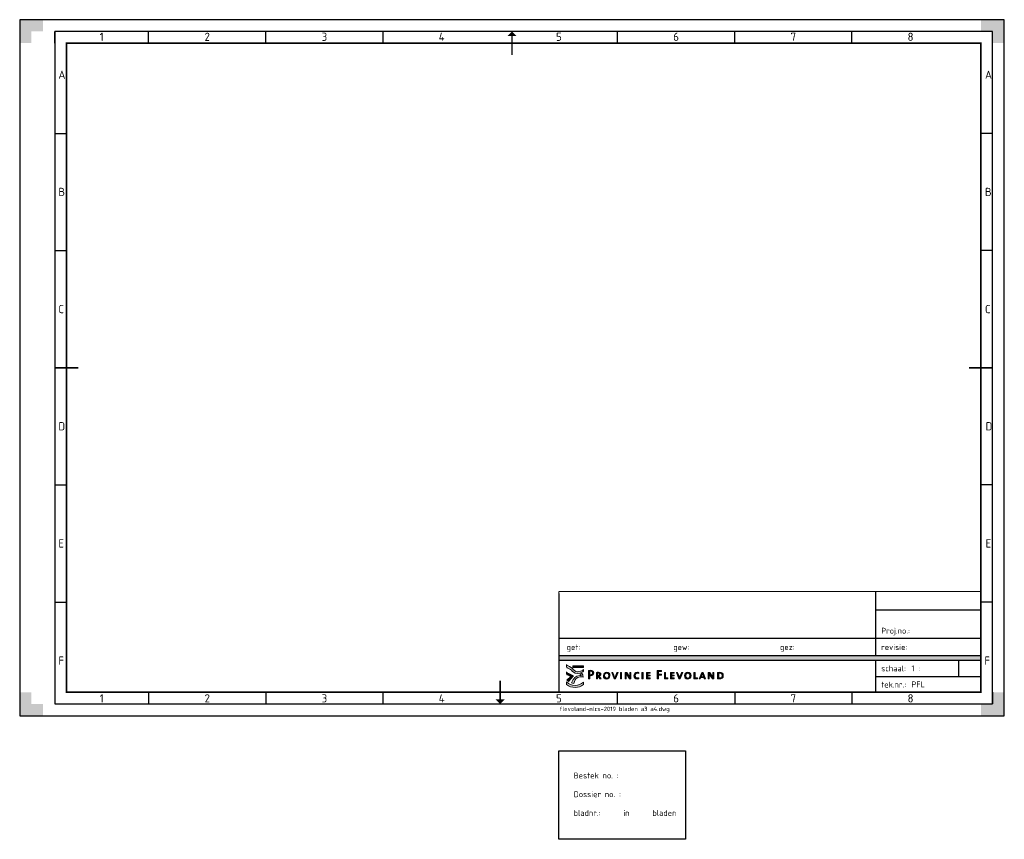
# Paper-space layout 'A3' of a CAD drawing. Header units: metres. Extents: x 0 to 420, y -53 to 297.
import ezdxf
from ezdxf.enums import TextEntityAlignment as Align

# ---------------------------------------------------------------- set-up
doc = ezdxf.new("R2010")
doc.units = ezdxf.units.M
for name, color, linetype, lineweight in [('to-xx-t18_1000', 7, 'Continuous', 18), ('to-xx-t25_1000', 7, 'Continuous', 25), ('X-XX-AL-LOGO_FLEVOLAND_KLEUR', 7, 'Continuous', 5), ('X-XX-AL-T25', 7, 'Continuous', 25), ('X-XX-AL-T35', 7, 'Continuous', 35), ('X-XX-AL-TEKENBLAD_KADER-G', 7, 'Continuous', 25), ('X-XX-AL-TEKENBLAD_KADER_AFSNIJMARKERING-G', 7, 'Continuous', 25), ('X-XX-AL-TEKENBLAD_KADER_ROOSTERVERDELING-G', 7, 'Continuous', 25), ('X-XX-AL-TEKENBLAD_KADER_VOUWMERK-G', 7, 'Continuous', 18), ('X-XX-AL-TEKENBLAD_TITELBLOK-G', 7, 'Continuous', 25)]:
    doc.layers.add(name, color=color, linetype=linetype, lineweight=lineweight)
doc.styles.add('NLCS-ISO', font='NLCS-ISO.ttf')

# ---------------------------------------------------------------- blocks, each defined once
blk = doc.blocks.new('A3_rooster')
at = {"layer": 'X-XX-AL-TEKENBLAD_KADER_VOUWMERK-G'}
for points in [[(192, 280), (190, 282), (188, 280)], [(183, -3), (185, -5), (187, -3)]]:
    blk.add_hatch(color=256, dxfattribs=at).paths.add_polyline_path(points)
at = {"layer": 'X-XX-AL-TEKENBLAD_KADER_ROOSTERVERDELING-G'}
for p, q in [((395, 282), (-5, 282)), ((-5, 277), (-5, 282)), ((-5, 282), (-5, -5)), ((35, 277), (35, 282)), ((85, 277), (85, 282)), ((135, 277), (135, 282)), ((235, 277), (235, 282)), ((285, 277), (285, 282)), ((335, 277), (335, 282)), ((395, 277), (395, 282)), ((395, -5), (395, 282)), ((-5, 238.5), (0, 238.5)), ((395, 238.5), (390, 238.5)), ((-5, 188.5), (0, 188.5)), ((395, 188.5), (390, 188.5)), ((-5, 88.5), (0, 88.5)), ((395, 88.5), (390, 88.5)), ((-5, 38.5), (0, 38.5)), ((395, 38.5), (390, 38.5)), ((-5, 0), (-5, -5)), ((35, 0), (35, -5)), ((85, 0), (85, -5)), ((285, 0), (285, -5)), ((335, 0), (335, -5)), ((395, 0), (395, -5)), ((-5, -5), (395, -5))]:
    blk.add_line(p, q, dxfattribs=at)
at = {"layer": 'X-XX-AL-TEKENBLAD_KADER_ROOSTERVERDELING-G', "style": 'NLCS-ISO'}
for s, p in [('1', (15, 276.9)), ('2', (60, 276.9)), ('3', (110, 276.9)), ('4', (160, 276.9)), ('5', (210, 276.9)), ('6', (260, 276.9)), ('7', (310, 276.9)), ('8', (360, 276.9)), ('1', (15, -5.4)), ('2', (60, -5.4)), ('3', (110, -5.4)), ('4', (160, -5.4)), ('5', (210, -5.4)), ('6', (260, -5.4)), ('7', (310, -5.4)), ('8', (360, -5.4))]:
    blk.add_text(s, height=3.5, dxfattribs=at).set_placement(p, align=Align.BOTTOM_CENTER)
for s, p in [('A', (-3.5, 263.5)), ('A', (391.75, 263.5)), ('B', (-3.5, 213.5)), ('B', (391.75, 213.5)), ('C', (-3.5, 163.5)), ('C', (391.75, 163.5)), ('D', (-3.5, 113.5)), ('D', (392, 113.5)), ('E', (-3.5, 63.5)), ('E', (392, 63.5)), ('F', (-3.5, 13.5)), ('F', (391.5, 13.5))]:
    blk.add_text(s, height=3.5, dxfattribs=at).set_placement(p, align=Align.MIDDLE_LEFT)
blk = doc.blocks.new('A3')
at = {"layer": 'X-XX-AL-TEKENBLAD_KADER_AFSNIJMARKERING-G'}
for points in [[(-10, 287), (-20, 287), (-20, 277), (-15, 277), (-15, 282), (-10, 282)], [(400, 277), (400, 287), (390, 287), (390, 282), (395, 282), (395, 277)], [(-20, 0), (-20, -10), (-10, -10), (-10, -5), (-15, -5), (-15, 0)], [(390, -10), (400, -10), (400, 0), (395, 0), (395, -5), (390, -5)]]:
    blk.add_hatch(color=256, dxfattribs=at).paths.add_polyline_path(points)
at = {"layer": 'X-XX-AL-TEKENBLAD_KADER-G'}
for p, q in [((135, -5), (135, 0)), ((235, -5), (235, 0)), ((135, -5), (235, -5))]:
    blk.add_line(p, q, dxfattribs=at)
at = {"layer": 'X-XX-AL-TEKENBLAD_KADER-G', "const_width": 0.7, "flags": 128}
for points in [[(190, 282), (190, 272)], [(-5, 138.5), (5, 138.5)], [(395, 138.5), (385, 138.5)], [(185, -5), (185, 5)]]:
    blk.add_lwpolyline(points, dxfattribs=at)
at = {"layer": 'X-XX-AL-TEKENBLAD_KADER-G', "const_width": 0.7}
blk.add_lwpolyline([(0, 0), (390, 0), (390, 277), (0, 277)], close=True, dxfattribs=at)
at = {"layer": 'X-XX-AL-TEKENBLAD_KADER_AFSNIJMARKERING-G'}
for p, q in [((400, 287), (-20, 287)), ((-20, 287), (-20, -10)), ((400, -10), (400, 287)), ((-20, -10), (400, -10))]:
    blk.add_line(p, q, dxfattribs=at)
blk = doc.blocks.new('Logo_PFL_Hoofd_Klein')
at = {"layer": 'X-XX-AL-LOGO_FLEVOLAND_KLEUR'}
h = blk.add_hatch(color=154, dxfattribs=at)
h.dxf.hatch_style = 1
edge = h.paths.add_edge_path()
edge.add_spline(control_points=[(6.31, 3.8), (5.93, 3.87), (5.67, 3.96), (5.37, 4.05), (5.37, 4.05), (6.15, 5.44), (6.15, 5.44), (6.15, 5.44), (7.04, 7.15), (8.91, 7.13), (9.09, 7.13), (9.57, 7.1), (9.57, 7.1), (9.57, 7.1), (9.69, 7.93), (7.89, 8.01), (6.4, 8.08), (5.74, 8.99), (5.37, 9.36), (4.94, 9.78), (3.71, 10.32), (3.57, 10.37), (3.4, 10.44), (3.27, 10.62), (3.27, 10.81), (3.27, 10.81), (3.27, 11.86), (3.27, 11.86), (3.27, 11.67), (3.38, 11.55), (3.57, 11.47), (3.69, 11.41), (5.29, 10.53), (5.74, 10.12), (6.16, 9.76), (6.9, 8.75), (8.01, 8.75), (8.01, 8.75), (8.1, 8.75), (8.1, 8.75), (8.62, 8.75), (9.7, 9.15), (10.21, 9.42), (10.29, 9.45), (10.44, 9.52), (10.48, 9.67), (10.48, 9.67), (10.48, 9), (10.48, 9), (10.48, 8.82), (10.37, 8.8), (10.22, 8.73), (9.93, 8.58), (9.26, 8.28), (9.26, 8.28), (9.32, 8.26), (9.36, 8.24), (9.4, 8.22), (10.21, 7.82), (10.28, 7.08), (10.28, 7.08), (10.28, 7.08), (10.33, 6.44), (10.33, 6.44), (10.33, 6.44), (9.63, 6.58), (9.07, 6.58), (7.53, 6.58), (6.82, 5.01), (6.82, 5.01), (6.82, 5.01), (6.31, 3.8), (6.31, 3.8)], knot_values=[0, 0, 0, 0, 1, 1, 1, 2, 2, 2, 3, 3, 3, 4, 4, 4, 5, 5, 5, 6, 6, 6, 7, 7, 7, 8, 8, 8, 9, 9, 9, 10, 10, 10, 11, 11, 11, 12, 12, 12, 13, 13, 13, 14, 14, 14, 15, 15, 15, 16, 16, 16, 17, 17, 17, 18, 18, 18, 19, 19, 19, 20, 20, 20, 21, 21, 21, 22, 22, 22, 23, 23, 23, 24, 24, 24, 24], degree=3, periodic=0)
h = blk.add_hatch(color=154, dxfattribs=at)
h.dxf.hatch_style = 1
edge = h.paths.add_edge_path(flags=17)
edge.add_spline(control_points=[(3.44, 5.18), (3.44, 5.18), (5.11, 6.78), (5.11, 6.78), (5.11, 6.78), (4.16, 7.21), (3.54, 7.44), (3.38, 7.52), (3.28, 7.67), (3.28, 7.84), (3.28, 7.84), (3.28, 8.7), (3.28, 8.7), (3.28, 8.53), (3.38, 8.4), (3.54, 8.32), (4.79, 7.73), (6.21, 6.99), (6.21, 6.99), (6.21, 6.99), (4.14, 4.63), (4.14, 4.63), (3.91, 4.79), (3.68, 4.98), (3.44, 5.18)], knot_values=[0, 0, 0, 0, 1, 1, 1, 2, 2, 2, 3, 3, 3, 4, 4, 4, 5, 5, 5, 6, 6, 6, 7, 7, 7, 8, 8, 8, 8], degree=3, periodic=0)
at = {"layer": 'X-XX-AL-LOGO_FLEVOLAND_KLEUR', "true_color": 0xfec110}
h = blk.add_hatch(color=40, dxfattribs=at)
h.dxf.hatch_style = 2
h.paths.add_polyline_path([(5.92, 11.34), (10.49, 11.34), (10.49, 10.61), (5.92, 10.61)], flags=17)
h = blk.add_hatch(color=40, dxfattribs=at)
h.dxf.hatch_style = 2
h.paths.add_polyline_path([(5.92, 10.61), (10.49, 10.61), (10.49, 11.34), (5.92, 11.34)], flags=17)
at = {"layer": 'X-XX-AL-LOGO_FLEVOLAND_KLEUR'}
h = blk.add_hatch(color=256, dxfattribs=at)
h.dxf.hatch_style = 2
edge = h.paths.add_edge_path()
edge.add_spline(control_points=[(13.46, 7.07), (13.37, 7.07), (13.27, 7.07), (13.17, 7.08), (13.17, 7.08), (13.17, 5.69), (13.17, 5.69), (13.17, 5.69), (12.67, 5.69), (12.67, 5.69), (12.67, 5.69), (12.67, 9.33), (12.67, 9.33), (12.94, 9.34), (13.24, 9.35), (13.57, 9.35), (14.4, 9.35), (14.87, 8.93), (14.87, 8.28), (14.87, 7.57), (14.29, 7.07), (13.46, 7.07)], knot_values=[0, 0, 0, 0, 1, 1, 1, 2, 2, 2, 3, 3, 3, 4, 4, 4, 5, 5, 5, 6, 6, 6, 7, 7, 7, 7], degree=3, periodic=0)
edge = h.paths.add_edge_path()
edge.add_spline(control_points=[(13.51, 8.94), (13.38, 8.94), (13.27, 8.94), (13.17, 8.93), (13.17, 8.93), (13.17, 7.5), (13.17, 7.5), (13.26, 7.48), (13.36, 7.48), (13.47, 7.48), (14, 7.48), (14.35, 7.78), (14.35, 8.23), (14.35, 8.69), (14.09, 8.94), (13.51, 8.94)], knot_values=[0, 0, 0, 0, 1, 1, 1, 2, 2, 2, 3, 3, 3, 4, 4, 4, 5, 5, 5, 5], degree=3, periodic=0)
h = blk.add_hatch(color=256, dxfattribs=at)
h.dxf.hatch_style = 2
edge = h.paths.add_edge_path()
edge.add_spline(control_points=[(17.45, 5.69), (17.45, 5.69), (16.55, 6.89), (16.55, 6.89), (16.55, 6.89), (16.53, 6.89), (16.53, 6.89), (16.53, 6.89), (16.53, 5.69), (16.53, 5.69), (16.53, 5.69), (16.04, 5.69), (16.04, 5.69), (16.04, 5.69), (16.04, 8.49), (16.04, 8.49), (16.22, 8.5), (16.54, 8.51), (16.87, 8.51), (17.52, 8.51), (17.9, 8.25), (17.9, 7.75), (17.9, 7.28), (17.54, 7), (17.06, 6.95), (17.13, 6.87), (17.21, 6.77), (17.3, 6.65), (17.3, 6.65), (18.06, 5.69), (18.06, 5.69), (18.06, 5.69), (17.45, 5.69), (17.45, 5.69)], knot_values=[0, 0, 0, 0, 1, 1, 1, 2, 2, 2, 3, 3, 3, 4, 4, 4, 5, 5, 5, 6, 6, 6, 7, 7, 7, 8, 8, 8, 9, 9, 9, 10, 10, 10, 11, 11, 11, 11], degree=3, periodic=0)
edge = h.paths.add_edge_path()
edge.add_spline(control_points=[(16.81, 8.13), (16.69, 8.13), (16.61, 8.13), (16.53, 8.11), (16.53, 8.11), (16.53, 7.24), (16.53, 7.24), (16.61, 7.23), (16.72, 7.23), (16.82, 7.23), (17.16, 7.23), (17.38, 7.41), (17.38, 7.7), (17.38, 7.99), (17.16, 8.13), (16.81, 8.13)], knot_values=[0, 0, 0, 0, 1, 1, 1, 2, 2, 2, 3, 3, 3, 4, 4, 4, 5, 5, 5, 5], degree=3, periodic=0)
h = blk.add_hatch(color=256, dxfattribs=at)
h.dxf.hatch_style = 2
edge = h.paths.add_edge_path()
edge.add_spline(control_points=[(20.33, 5.65), (19.42, 5.65), (19, 6.23), (19, 7.06), (19, 7.99), (19.66, 8.53), (20.42, 8.53), (21.25, 8.53), (21.77, 8.04), (21.77, 7.12), (21.77, 6.18), (21.13, 5.65), (20.33, 5.65)], knot_values=[0, 0, 0, 0, 1, 1, 1, 2, 2, 2, 3, 3, 3, 4, 4, 4, 4], degree=3, periodic=0)
edge = h.paths.add_edge_path()
edge.add_spline(control_points=[(20.38, 8.11), (19.93, 8.11), (19.52, 7.76), (19.52, 7.11), (19.52, 6.54), (19.75, 6.07), (20.37, 6.07), (20.86, 6.07), (21.25, 6.41), (21.25, 7.07), (21.25, 7.75), (20.91, 8.11), (20.38, 8.11)], knot_values=[0, 0, 0, 0, 1, 1, 1, 2, 2, 2, 3, 3, 3, 4, 4, 4, 4], degree=3, periodic=0)
h = blk.add_hatch(color=256, dxfattribs=at)
h.dxf.hatch_style = 2
edge = h.paths.add_edge_path()
edge.add_spline(control_points=[(24.16, 5.69), (24.16, 5.69), (23.6, 5.69), (23.6, 5.69), (23.6, 5.69), (22.52, 8.49), (22.52, 8.49), (22.52, 8.49), (23.06, 8.49), (23.06, 8.49), (23.06, 8.49), (23.65, 6.93), (23.65, 6.93), (23.74, 6.7), (23.83, 6.45), (23.89, 6.21), (23.89, 6.21), (23.9, 6.21), (23.9, 6.21), (23.97, 6.45), (24.05, 6.7), (24.13, 6.91), (24.13, 6.91), (24.75, 8.49), (24.75, 8.49), (24.75, 8.49), (25.26, 8.49), (25.26, 8.49), (25.26, 8.49), (24.16, 5.69), (24.16, 5.69)], knot_values=[0, 0, 0, 0, 1, 1, 1, 2, 2, 2, 3, 3, 3, 4, 4, 4, 5, 5, 5, 6, 6, 6, 7, 7, 7, 8, 8, 8, 9, 9, 9, 10, 10, 10, 10], degree=3, periodic=0)
h = blk.add_hatch(color=256, dxfattribs=at)
h.dxf.hatch_style = 2
h.paths.add_polyline_path([(26.28, 5.69), (26.28, 8.49), (26.77, 8.49), (26.77, 5.69)])
h = blk.add_hatch(color=256, dxfattribs=at)
h.dxf.hatch_style = 2
edge = h.paths.add_edge_path()
edge.add_spline(control_points=[(30.11, 5.69), (30.11, 5.69), (29.06, 7.33), (29.06, 7.33), (28.94, 7.51), (28.83, 7.71), (28.75, 7.88), (28.75, 7.88), (28.74, 7.88), (28.74, 7.88), (28.75, 7.7), (28.76, 7.52), (28.76, 7.21), (28.76, 7.21), (28.76, 5.69), (28.76, 5.69), (28.76, 5.69), (28.29, 5.69), (28.29, 5.69), (28.29, 5.69), (28.29, 8.49), (28.29, 8.49), (28.29, 8.49), (28.94, 8.49), (28.94, 8.49), (28.94, 8.49), (29.98, 6.87), (29.98, 6.87), (30.1, 6.7), (30.21, 6.5), (30.31, 6.31), (30.31, 6.31), (30.31, 6.31), (30.31, 6.31), (30.29, 6.5), (30.29, 6.8), (30.29, 7.21), (30.29, 7.21), (30.28, 8.49), (30.28, 8.49), (30.28, 8.49), (30.76, 8.49), (30.76, 8.49), (30.76, 8.49), (30.76, 5.69), (30.76, 5.69), (30.76, 5.69), (30.11, 5.69), (30.11, 5.69)], knot_values=[0, 0, 0, 0, 1, 1, 1, 2, 2, 2, 3, 3, 3, 4, 4, 4, 5, 5, 5, 6, 6, 6, 7, 7, 7, 8, 8, 8, 9, 9, 9, 10, 10, 10, 11, 11, 11, 12, 12, 12, 13, 13, 13, 14, 14, 14, 15, 15, 15, 16, 16, 16, 16], degree=3, periodic=0)
h = blk.add_hatch(color=256, dxfattribs=at)
h.dxf.hatch_style = 2
edge = h.paths.add_edge_path()
edge.add_spline(control_points=[(33.39, 5.65), (32.49, 5.65), (32.02, 6.17), (32.02, 7.03), (32.02, 7.83), (32.48, 8.53), (33.51, 8.53), (33.71, 8.53), (33.94, 8.5), (34.14, 8.45), (34.14, 8.45), (34.09, 8.01), (34.09, 8.01), (33.88, 8.08), (33.67, 8.11), (33.46, 8.11), (32.85, 8.11), (32.55, 7.67), (32.55, 7.08), (32.55, 6.43), (32.89, 6.08), (33.49, 6.08), (33.72, 6.08), (33.95, 6.14), (34.12, 6.22), (34.12, 6.22), (34.16, 5.79), (34.16, 5.79), (33.94, 5.7), (33.67, 5.65), (33.39, 5.65)], knot_values=[0, 0, 0, 0, 1, 1, 1, 2, 2, 2, 3, 3, 3, 4, 4, 4, 5, 5, 5, 6, 6, 6, 7, 7, 7, 8, 8, 8, 9, 9, 9, 10, 10, 10, 10], degree=3, periodic=0)
h = blk.add_hatch(color=256, dxfattribs=at)
h.dxf.hatch_style = 2
h.paths.add_polyline_path([(35.4, 5.69), (35.4, 8.49), (35.89, 8.49), (35.89, 5.69)])
h = blk.add_hatch(color=256, dxfattribs=at)
h.dxf.hatch_style = 2
h.paths.add_polyline_path([(37.42, 5.69), (37.42, 8.49), (39, 8.49), (39, 8.11), (37.91, 8.11), (37.91, 7.32), (38.95, 7.32), (38.95, 6.95), (37.91, 6.95), (37.91, 6.08), (39, 6.08), (39, 5.69)])
h = blk.add_hatch(color=256, dxfattribs=at)
h.dxf.hatch_style = 2
h.paths.add_polyline_path([(42.46, 8.92), (42.46, 7.74), (43.75, 7.74), (43.75, 7.34), (42.46, 7.34), (42.46, 5.69), (41.97, 5.69), (41.97, 9.33), (43.82, 9.33), (43.82, 8.92)])
h = blk.add_hatch(color=256, dxfattribs=at)
h.dxf.hatch_style = 2
h.paths.add_polyline_path([(45.03, 5.69), (45.03, 8.49), (45.52, 8.49), (45.52, 6.11), (46.53, 6.11), (46.53, 5.69)])
h = blk.add_hatch(color=256, dxfattribs=at)
h.dxf.hatch_style = 2
h.paths.add_polyline_path([(47.65, 5.69), (47.65, 8.49), (49.23, 8.49), (49.23, 8.11), (48.14, 8.11), (48.14, 7.32), (49.18, 7.32), (49.18, 6.95), (48.14, 6.95), (48.14, 6.08), (49.23, 6.08), (49.23, 5.69)])
h = blk.add_hatch(color=256, dxfattribs=at)
h.dxf.hatch_style = 2
edge = h.paths.add_edge_path()
edge.add_spline(control_points=[(51.77, 5.69), (51.77, 5.69), (51.21, 5.69), (51.21, 5.69), (51.21, 5.69), (50.12, 8.49), (50.12, 8.49), (50.12, 8.49), (50.66, 8.49), (50.66, 8.49), (50.66, 8.49), (51.26, 6.93), (51.26, 6.93), (51.35, 6.7), (51.43, 6.45), (51.49, 6.21), (51.49, 6.21), (51.5, 6.21), (51.5, 6.21), (51.57, 6.45), (51.65, 6.7), (51.74, 6.91), (51.74, 6.91), (52.36, 8.49), (52.36, 8.49), (52.36, 8.49), (52.87, 8.49), (52.87, 8.49), (52.87, 8.49), (51.77, 5.69), (51.77, 5.69)], knot_values=[0, 0, 0, 0, 1, 1, 1, 2, 2, 2, 3, 3, 3, 4, 4, 4, 5, 5, 5, 6, 6, 6, 7, 7, 7, 8, 8, 8, 9, 9, 9, 10, 10, 10, 10], degree=3, periodic=0)
h = blk.add_hatch(color=256, dxfattribs=at)
h.dxf.hatch_style = 2
edge = h.paths.add_edge_path()
edge.add_spline(control_points=[(54.94, 5.65), (54.03, 5.65), (53.6, 6.23), (53.6, 7.06), (53.6, 7.99), (54.26, 8.53), (55.03, 8.53), (55.85, 8.53), (56.38, 8.04), (56.38, 7.12), (56.38, 6.18), (55.73, 5.65), (54.94, 5.65)], knot_values=[0, 0, 0, 0, 1, 1, 1, 2, 2, 2, 3, 3, 3, 4, 4, 4, 4], degree=3, periodic=0)
edge = h.paths.add_edge_path()
edge.add_spline(control_points=[(54.99, 8.11), (54.53, 8.11), (54.13, 7.76), (54.13, 7.11), (54.13, 6.54), (54.36, 6.07), (54.97, 6.07), (55.46, 6.07), (55.85, 6.41), (55.85, 7.07), (55.85, 7.75), (55.52, 8.11), (54.99, 8.11)], knot_values=[0, 0, 0, 0, 1, 1, 1, 2, 2, 2, 3, 3, 3, 4, 4, 4, 4], degree=3, periodic=0)
h = blk.add_hatch(color=256, dxfattribs=at)
h.dxf.hatch_style = 2
h.paths.add_polyline_path([(57.62, 5.69), (57.62, 8.49), (58.11, 8.49), (58.11, 6.11), (59.11, 6.11), (59.11, 5.69)])
h = blk.add_hatch(color=256, dxfattribs=at)
h.dxf.hatch_style = 2
h.paths.add_polyline_path([(62.02, 5.69), (61.8, 6.28), (60.55, 6.28), (60.33, 5.69), (59.84, 5.69), (60.93, 8.49), (61.49, 8.49), (62.56, 5.69)])
edge = h.paths.add_edge_path()
edge.add_spline(control_points=[(61.33, 7.52), (61.28, 7.67), (61.22, 7.85), (61.18, 7.98), (61.18, 7.98), (61.17, 7.98), (61.17, 7.98), (61.14, 7.84), (61.09, 7.68), (61.03, 7.52), (61.03, 7.52), (60.68, 6.64), (60.68, 6.64), (60.68, 6.64), (61.67, 6.64), (61.67, 6.64), (61.67, 6.64), (61.33, 7.52), (61.33, 7.52)], knot_values=[0, 0, 0, 0, 1, 1, 1, 2, 2, 2, 3, 3, 3, 4, 4, 4, 5, 5, 5, 6, 6, 6, 6], degree=3, periodic=0)
h = blk.add_hatch(color=256, dxfattribs=at)
h.dxf.hatch_style = 2
edge = h.paths.add_edge_path()
edge.add_spline(control_points=[(65.5, 5.69), (65.5, 5.69), (64.44, 7.33), (64.44, 7.33), (64.33, 7.51), (64.22, 7.71), (64.14, 7.88), (64.14, 7.88), (64.13, 7.88), (64.13, 7.88), (64.14, 7.7), (64.15, 7.52), (64.15, 7.21), (64.15, 7.21), (64.15, 5.69), (64.15, 5.69), (64.15, 5.69), (63.68, 5.69), (63.68, 5.69), (63.68, 5.69), (63.68, 8.49), (63.68, 8.49), (63.68, 8.49), (64.32, 8.49), (64.32, 8.49), (64.32, 8.49), (65.36, 6.87), (65.36, 6.87), (65.48, 6.7), (65.6, 6.5), (65.69, 6.31), (65.69, 6.31), (65.7, 6.31), (65.7, 6.31), (65.68, 6.5), (65.68, 6.8), (65.68, 7.21), (65.68, 7.21), (65.67, 8.49), (65.67, 8.49), (65.67, 8.49), (66.15, 8.49), (66.15, 8.49), (66.15, 8.49), (66.15, 5.69), (66.15, 5.69), (66.15, 5.69), (65.5, 5.69), (65.5, 5.69)], knot_values=[0, 0, 0, 0, 1, 1, 1, 2, 2, 2, 3, 3, 3, 4, 4, 4, 5, 5, 5, 6, 6, 6, 7, 7, 7, 8, 8, 8, 9, 9, 9, 10, 10, 10, 11, 11, 11, 12, 12, 12, 13, 13, 13, 14, 14, 14, 15, 15, 15, 16, 16, 16, 16], degree=3, periodic=0)
h = blk.add_hatch(color=256, dxfattribs=at)
h.dxf.hatch_style = 2
edge = h.paths.add_edge_path()
edge.add_spline(control_points=[(68.49, 5.67), (68.16, 5.67), (67.91, 5.68), (67.68, 5.69), (67.68, 5.69), (67.68, 8.49), (67.68, 8.49), (67.92, 8.49), (68.32, 8.5), (68.64, 8.5), (69.56, 8.5), (70.14, 8.1), (70.14, 7.13), (70.14, 6.13), (69.44, 5.67), (68.49, 5.67)], knot_values=[0, 0, 0, 0, 1, 1, 1, 2, 2, 2, 3, 3, 3, 4, 4, 4, 5, 5, 5, 5], degree=3, periodic=0)
edge = h.paths.add_edge_path()
edge.add_spline(control_points=[(68.57, 8.11), (68.45, 8.11), (68.29, 8.1), (68.17, 8.1), (68.17, 8.1), (68.17, 6.1), (68.17, 6.1), (68.26, 6.09), (68.42, 6.08), (68.55, 6.08), (69.18, 6.08), (69.63, 6.4), (69.63, 7.1), (69.63, 7.77), (69.27, 8.11), (68.57, 8.11)], knot_values=[0, 0, 0, 0, 1, 1, 1, 2, 2, 2, 3, 3, 3, 4, 4, 4, 5, 5, 5, 5], degree=3, periodic=0)
h = blk.add_hatch(color=95, dxfattribs=at)
h.dxf.hatch_style = 1
edge = h.paths.add_edge_path()
edge.add_spline(control_points=[(3.3, 3.3), (4.32, 2.51), (5.5, 2.04), (6.88, 2.04), (8.24, 2.04), (9.45, 2.52), (10.46, 3.29), (10.46, 3.29), (10.46, 4.37), (10.46, 4.37), (9.53, 3.42), (8.32, 2.93), (6.88, 2.93), (5.41, 2.93), (4.39, 3.42), (3.3, 4.38), (3.3, 4.38), (3.3, 3.3), (3.3, 3.3)], knot_values=[0, 0, 0, 0, 1, 1, 1, 2, 2, 2, 3, 3, 3, 4, 4, 4, 5, 5, 5, 6, 6, 6, 6], degree=3, periodic=0)
at = {"layer": 'X-XX-AL-LOGO_FLEVOLAND_KLEUR', "color": 40, "true_color": 0xfec110}
blk.add_lwpolyline([(5.92, 10.61), (10.49, 10.61), (10.49, 11.34), (5.92, 11.34), (5.92, 10.61)], dxfattribs=at)
blk.add_lwpolyline([(5.92, 11.34), (10.49, 11.34), (10.49, 10.61), (5.92, 10.61)], close=True, dxfattribs=at)
at = {"layer": 'X-XX-AL-LOGO_FLEVOLAND_KLEUR'}
for points in [[(26.28, 5.69), (26.28, 8.49), (26.77, 8.49), (26.77, 5.69), (26.28, 5.69)], [(35.4, 5.69), (35.4, 8.49), (35.89, 8.49), (35.89, 5.69), (35.4, 5.69)], [(37.42, 5.69), (37.42, 8.49), (39, 8.49), (39, 8.11), (37.91, 8.11), (37.91, 7.32), (38.95, 7.32), (38.95, 6.95), (37.91, 6.95), (37.91, 6.08), (39, 6.08), (39, 5.69), (37.42, 5.69)], [(42.46, 8.92), (42.46, 7.74), (43.75, 7.74), (43.75, 7.34), (42.46, 7.34), (42.46, 5.69), (41.97, 5.69), (41.97, 9.33), (43.82, 9.33), (43.82, 8.92), (42.46, 8.92)], [(45.03, 5.69), (45.03, 8.49), (45.52, 8.49), (45.52, 6.11), (46.53, 6.11), (46.53, 5.69), (45.03, 5.69)], [(47.65, 5.69), (47.65, 8.49), (49.23, 8.49), (49.23, 8.11), (48.14, 8.11), (48.14, 7.32), (49.18, 7.32), (49.18, 6.95), (48.14, 6.95), (48.14, 6.08), (49.23, 6.08), (49.23, 5.69), (47.65, 5.69)], [(57.62, 5.69), (57.62, 8.49), (58.11, 8.49), (58.11, 6.11), (59.11, 6.11), (59.11, 5.69), (57.62, 5.69)], [(62.02, 5.69), (61.8, 6.28), (60.55, 6.28), (60.33, 5.69), (59.84, 5.69), (60.93, 8.49), (61.49, 8.49), (62.56, 5.69), (62.02, 5.69)]]:
    blk.add_lwpolyline(points, dxfattribs=at)
at = {"layer": 'X-XX-AL-LOGO_FLEVOLAND_KLEUR', "color": 154}
for points, knots in [([(6.31, 3.8), (5.93, 3.87), (5.67, 3.96), (5.37, 4.05), (5.37, 4.05), (6.15, 5.44), (6.15, 5.44), (6.15, 5.44), (7.04, 7.15), (8.91, 7.13), (9.09, 7.13), (9.57, 7.1), (9.57, 7.1), (9.57, 7.1), (9.69, 7.93), (7.89, 8.01), (6.4, 8.08), (5.74, 8.99), (5.37, 9.36), (4.94, 9.78), (3.71, 10.32), (3.57, 10.37), (3.4, 10.44), (3.27, 10.62), (3.27, 10.81), (3.27, 10.81), (3.27, 11.86), (3.27, 11.86), (3.27, 11.67), (3.38, 11.55), (3.57, 11.47), (3.69, 11.41), (5.29, 10.53), (5.74, 10.12), (6.16, 9.76), (6.9, 8.75), (8.01, 8.75), (8.01, 8.75), (8.1, 8.75), (8.1, 8.75), (8.62, 8.75), (9.7, 9.15), (10.21, 9.42), (10.29, 9.45), (10.44, 9.52), (10.48, 9.67), (10.48, 9.67), (10.48, 9), (10.48, 9), (10.48, 8.82), (10.37, 8.8), (10.22, 8.73), (9.93, 8.58), (9.26, 8.28), (9.26, 8.28), (9.32, 8.26), (9.36, 8.24), (9.4, 8.22), (10.21, 7.82), (10.28, 7.08), (10.28, 7.08), (10.28, 7.08), (10.33, 6.44), (10.33, 6.44), (10.33, 6.44), (9.63, 6.58), (9.07, 6.58), (7.53, 6.58), (6.82, 5.01), (6.82, 5.01), (6.82, 5.01), (6.31, 3.8), (6.31, 3.8)], [0, 0, 0, 0, 1, 1, 1, 2, 2, 2, 3, 3, 3, 4, 4, 4, 5, 5, 5, 6, 6, 6, 7, 7, 7, 8, 8, 8, 9, 9, 9, 10, 10, 10, 11, 11, 11, 12, 12, 12, 13, 13, 13, 14, 14, 14, 15, 15, 15, 16, 16, 16, 17, 17, 17, 18, 18, 18, 19, 19, 19, 20, 20, 20, 21, 21, 21, 22, 22, 22, 23, 23, 23, 24, 24, 24, 24]), ([(3.44, 5.18), (3.44, 5.18), (5.11, 6.78), (5.11, 6.78), (5.11, 6.78), (4.16, 7.21), (3.54, 7.44), (3.38, 7.52), (3.28, 7.67), (3.28, 7.84), (3.28, 7.84), (3.28, 8.7), (3.28, 8.7), (3.28, 8.53), (3.38, 8.4), (3.54, 8.32), (4.79, 7.73), (6.21, 6.99), (6.21, 6.99), (6.21, 6.99), (4.14, 4.63), (4.14, 4.63), (3.91, 4.79), (3.68, 4.98), (3.44, 5.18)], [0, 0, 0, 0, 1, 1, 1, 2, 2, 2, 3, 3, 3, 4, 4, 4, 5, 5, 5, 6, 6, 6, 7, 7, 7, 8, 8, 8, 8])]:
    blk.add_open_spline(points, degree=3, knots=knots, dxfattribs=at)
at = {"layer": 'X-XX-AL-LOGO_FLEVOLAND_KLEUR'}
for points, knots in [([(13.46, 7.07), (13.37, 7.07), (13.27, 7.07), (13.17, 7.08), (13.17, 7.08), (13.17, 5.69), (13.17, 5.69), (13.17, 5.69), (12.67, 5.69), (12.67, 5.69), (12.67, 5.69), (12.67, 9.33), (12.67, 9.33), (12.94, 9.34), (13.24, 9.35), (13.57, 9.35), (14.4, 9.35), (14.87, 8.93), (14.87, 8.28), (14.87, 7.57), (14.29, 7.07), (13.46, 7.07)], [0, 0, 0, 0, 1, 1, 1, 2, 2, 2, 3, 3, 3, 4, 4, 4, 5, 5, 5, 6, 6, 6, 7, 7, 7, 7]), ([(13.51, 8.94), (13.38, 8.94), (13.27, 8.94), (13.17, 8.93), (13.17, 8.93), (13.17, 7.5), (13.17, 7.5), (13.26, 7.48), (13.36, 7.48), (13.47, 7.48), (14, 7.48), (14.35, 7.78), (14.35, 8.23), (14.35, 8.69), (14.09, 8.94), (13.51, 8.94)], [0, 0, 0, 0, 1, 1, 1, 2, 2, 2, 3, 3, 3, 4, 4, 4, 5, 5, 5, 5]), ([(17.45, 5.69), (17.45, 5.69), (16.55, 6.89), (16.55, 6.89), (16.55, 6.89), (16.53, 6.89), (16.53, 6.89), (16.53, 6.89), (16.53, 5.69), (16.53, 5.69), (16.53, 5.69), (16.04, 5.69), (16.04, 5.69), (16.04, 5.69), (16.04, 8.49), (16.04, 8.49), (16.22, 8.5), (16.54, 8.51), (16.87, 8.51), (17.52, 8.51), (17.9, 8.25), (17.9, 7.75), (17.9, 7.28), (17.54, 7), (17.06, 6.95), (17.13, 6.87), (17.21, 6.77), (17.3, 6.65), (17.3, 6.65), (18.06, 5.69), (18.06, 5.69), (18.06, 5.69), (17.45, 5.69), (17.45, 5.69)], [0, 0, 0, 0, 1, 1, 1, 2, 2, 2, 3, 3, 3, 4, 4, 4, 5, 5, 5, 6, 6, 6, 7, 7, 7, 8, 8, 8, 9, 9, 9, 10, 10, 10, 11, 11, 11, 11]), ([(20.33, 5.65), (19.42, 5.65), (19, 6.23), (19, 7.06), (19, 7.99), (19.66, 8.53), (20.42, 8.53), (21.25, 8.53), (21.77, 8.04), (21.77, 7.12), (21.77, 6.18), (21.13, 5.65), (20.33, 5.65)], [0, 0, 0, 0, 1, 1, 1, 2, 2, 2, 3, 3, 3, 4, 4, 4, 4]), ([(24.16, 5.69), (24.16, 5.69), (23.6, 5.69), (23.6, 5.69), (23.6, 5.69), (22.52, 8.49), (22.52, 8.49), (22.52, 8.49), (23.06, 8.49), (23.06, 8.49), (23.06, 8.49), (23.65, 6.93), (23.65, 6.93), (23.74, 6.7), (23.83, 6.45), (23.89, 6.21), (23.89, 6.21), (23.9, 6.21), (23.9, 6.21), (23.97, 6.45), (24.05, 6.7), (24.13, 6.91), (24.13, 6.91), (24.75, 8.49), (24.75, 8.49), (24.75, 8.49), (25.26, 8.49), (25.26, 8.49), (25.26, 8.49), (24.16, 5.69), (24.16, 5.69)], [0, 0, 0, 0, 1, 1, 1, 2, 2, 2, 3, 3, 3, 4, 4, 4, 5, 5, 5, 6, 6, 6, 7, 7, 7, 8, 8, 8, 9, 9, 9, 10, 10, 10, 10]), ([(30.11, 5.69), (30.11, 5.69), (29.06, 7.33), (29.06, 7.33), (28.94, 7.51), (28.83, 7.71), (28.75, 7.88), (28.75, 7.88), (28.74, 7.88), (28.74, 7.88), (28.75, 7.7), (28.76, 7.52), (28.76, 7.21), (28.76, 7.21), (28.76, 5.69), (28.76, 5.69), (28.76, 5.69), (28.29, 5.69), (28.29, 5.69), (28.29, 5.69), (28.29, 8.49), (28.29, 8.49), (28.29, 8.49), (28.94, 8.49), (28.94, 8.49), (28.94, 8.49), (29.98, 6.87), (29.98, 6.87), (30.1, 6.7), (30.21, 6.5), (30.31, 6.31), (30.31, 6.31), (30.31, 6.31), (30.31, 6.31), (30.29, 6.5), (30.29, 6.8), (30.29, 7.21), (30.29, 7.21), (30.28, 8.49), (30.28, 8.49), (30.28, 8.49), (30.76, 8.49), (30.76, 8.49), (30.76, 8.49), (30.76, 5.69), (30.76, 5.69), (30.76, 5.69), (30.11, 5.69), (30.11, 5.69)], [0, 0, 0, 0, 1, 1, 1, 2, 2, 2, 3, 3, 3, 4, 4, 4, 5, 5, 5, 6, 6, 6, 7, 7, 7, 8, 8, 8, 9, 9, 9, 10, 10, 10, 11, 11, 11, 12, 12, 12, 13, 13, 13, 14, 14, 14, 15, 15, 15, 16, 16, 16, 16]), ([(33.39, 5.65), (32.49, 5.65), (32.02, 6.17), (32.02, 7.03), (32.02, 7.83), (32.48, 8.53), (33.51, 8.53), (33.71, 8.53), (33.94, 8.5), (34.14, 8.45), (34.14, 8.45), (34.09, 8.01), (34.09, 8.01), (33.88, 8.08), (33.67, 8.11), (33.46, 8.11), (32.85, 8.11), (32.55, 7.67), (32.55, 7.08), (32.55, 6.43), (32.89, 6.08), (33.49, 6.08), (33.72, 6.08), (33.95, 6.14), (34.12, 6.22), (34.12, 6.22), (34.16, 5.79), (34.16, 5.79), (33.94, 5.7), (33.67, 5.65), (33.39, 5.65)], [0, 0, 0, 0, 1, 1, 1, 2, 2, 2, 3, 3, 3, 4, 4, 4, 5, 5, 5, 6, 6, 6, 7, 7, 7, 8, 8, 8, 9, 9, 9, 10, 10, 10, 10]), ([(51.77, 5.69), (51.77, 5.69), (51.21, 5.69), (51.21, 5.69), (51.21, 5.69), (50.12, 8.49), (50.12, 8.49), (50.12, 8.49), (50.66, 8.49), (50.66, 8.49), (50.66, 8.49), (51.26, 6.93), (51.26, 6.93), (51.35, 6.7), (51.43, 6.45), (51.49, 6.21), (51.49, 6.21), (51.5, 6.21), (51.5, 6.21), (51.57, 6.45), (51.65, 6.7), (51.74, 6.91), (51.74, 6.91), (52.36, 8.49), (52.36, 8.49), (52.36, 8.49), (52.87, 8.49), (52.87, 8.49), (52.87, 8.49), (51.77, 5.69), (51.77, 5.69)], [0, 0, 0, 0, 1, 1, 1, 2, 2, 2, 3, 3, 3, 4, 4, 4, 5, 5, 5, 6, 6, 6, 7, 7, 7, 8, 8, 8, 9, 9, 9, 10, 10, 10, 10]), ([(54.94, 5.65), (54.03, 5.65), (53.6, 6.23), (53.6, 7.06), (53.6, 7.99), (54.26, 8.53), (55.03, 8.53), (55.85, 8.53), (56.38, 8.04), (56.38, 7.12), (56.38, 6.18), (55.73, 5.65), (54.94, 5.65)], [0, 0, 0, 0, 1, 1, 1, 2, 2, 2, 3, 3, 3, 4, 4, 4, 4]), ([(65.5, 5.69), (65.5, 5.69), (64.44, 7.33), (64.44, 7.33), (64.33, 7.51), (64.22, 7.71), (64.14, 7.88), (64.14, 7.88), (64.13, 7.88), (64.13, 7.88), (64.14, 7.7), (64.15, 7.52), (64.15, 7.21), (64.15, 7.21), (64.15, 5.69), (64.15, 5.69), (64.15, 5.69), (63.68, 5.69), (63.68, 5.69), (63.68, 5.69), (63.68, 8.49), (63.68, 8.49), (63.68, 8.49), (64.32, 8.49), (64.32, 8.49), (64.32, 8.49), (65.36, 6.87), (65.36, 6.87), (65.48, 6.7), (65.6, 6.5), (65.69, 6.31), (65.69, 6.31), (65.7, 6.31), (65.7, 6.31), (65.68, 6.5), (65.68, 6.8), (65.68, 7.21), (65.68, 7.21), (65.67, 8.49), (65.67, 8.49), (65.67, 8.49), (66.15, 8.49), (66.15, 8.49), (66.15, 8.49), (66.15, 5.69), (66.15, 5.69), (66.15, 5.69), (65.5, 5.69), (65.5, 5.69)], [0, 0, 0, 0, 1, 1, 1, 2, 2, 2, 3, 3, 3, 4, 4, 4, 5, 5, 5, 6, 6, 6, 7, 7, 7, 8, 8, 8, 9, 9, 9, 10, 10, 10, 11, 11, 11, 12, 12, 12, 13, 13, 13, 14, 14, 14, 15, 15, 15, 16, 16, 16, 16]), ([(68.49, 5.67), (68.16, 5.67), (67.91, 5.68), (67.68, 5.69), (67.68, 5.69), (67.68, 8.49), (67.68, 8.49), (67.92, 8.49), (68.32, 8.5), (68.64, 8.5), (69.56, 8.5), (70.14, 8.1), (70.14, 7.13), (70.14, 6.13), (69.44, 5.67), (68.49, 5.67)], [0, 0, 0, 0, 1, 1, 1, 2, 2, 2, 3, 3, 3, 4, 4, 4, 5, 5, 5, 5]), ([(16.81, 8.13), (16.69, 8.13), (16.61, 8.13), (16.53, 8.11), (16.53, 8.11), (16.53, 7.24), (16.53, 7.24), (16.61, 7.23), (16.72, 7.23), (16.82, 7.23), (17.16, 7.23), (17.38, 7.41), (17.38, 7.7), (17.38, 7.99), (17.16, 8.13), (16.81, 8.13)], [0, 0, 0, 0, 1, 1, 1, 2, 2, 2, 3, 3, 3, 4, 4, 4, 5, 5, 5, 5]), ([(20.38, 8.11), (19.93, 8.11), (19.52, 7.76), (19.52, 7.11), (19.52, 6.54), (19.75, 6.07), (20.37, 6.07), (20.86, 6.07), (21.25, 6.41), (21.25, 7.07), (21.25, 7.75), (20.91, 8.11), (20.38, 8.11)], [0, 0, 0, 0, 1, 1, 1, 2, 2, 2, 3, 3, 3, 4, 4, 4, 4]), ([(54.99, 8.11), (54.53, 8.11), (54.13, 7.76), (54.13, 7.11), (54.13, 6.54), (54.36, 6.07), (54.97, 6.07), (55.46, 6.07), (55.85, 6.41), (55.85, 7.07), (55.85, 7.75), (55.52, 8.11), (54.99, 8.11)], [0, 0, 0, 0, 1, 1, 1, 2, 2, 2, 3, 3, 3, 4, 4, 4, 4]), ([(61.33, 7.52), (61.28, 7.67), (61.22, 7.85), (61.18, 7.98), (61.18, 7.98), (61.17, 7.98), (61.17, 7.98), (61.14, 7.84), (61.09, 7.68), (61.03, 7.52), (61.03, 7.52), (60.68, 6.64), (60.68, 6.64), (60.68, 6.64), (61.67, 6.64), (61.67, 6.64), (61.67, 6.64), (61.33, 7.52), (61.33, 7.52)], [0, 0, 0, 0, 1, 1, 1, 2, 2, 2, 3, 3, 3, 4, 4, 4, 5, 5, 5, 6, 6, 6, 6]), ([(68.57, 8.11), (68.45, 8.11), (68.29, 8.1), (68.17, 8.1), (68.17, 8.1), (68.17, 6.1), (68.17, 6.1), (68.26, 6.09), (68.42, 6.08), (68.55, 6.08), (69.18, 6.08), (69.63, 6.4), (69.63, 7.1), (69.63, 7.77), (69.27, 8.11), (68.57, 8.11)], [0, 0, 0, 0, 1, 1, 1, 2, 2, 2, 3, 3, 3, 4, 4, 4, 5, 5, 5, 5])]:
    blk.add_open_spline(points, degree=3, knots=knots, dxfattribs=at)
at = {"layer": 'X-XX-AL-LOGO_FLEVOLAND_KLEUR', "color": 95}
blk.add_open_spline([(3.3, 3.3), (4.32, 2.51), (5.5, 2.04), (6.88, 2.04), (8.24, 2.04), (9.45, 2.52), (10.46, 3.29), (10.46, 3.29), (10.46, 4.37), (10.46, 4.37), (9.53, 3.42), (8.32, 2.93), (6.88, 2.93), (5.41, 2.93), (4.39, 3.42), (3.3, 4.38), (3.3, 4.38), (3.3, 3.3), (3.3, 3.3)], degree=3, knots=[0, 0, 0, 0, 1, 1, 1, 2, 2, 2, 3, 3, 3, 4, 4, 4, 5, 5, 5, 6, 6, 6, 6], dxfattribs=at)
blk = doc.blocks.new('WOS_HFD_1')
at = {"layer": 'X-XX-AL-TEKENBLAD_TITELBLOK-G'}
h = blk.add_hatch(dxfattribs=at)
h.set_pattern_fill('DOTS', color=256, scale=10, style=0)
h.set_pattern_definition([(0, (-200, -10), (0.3125, 0.625), [0, -0.625])])
h.paths.add_polyline_path([(0, 15.5), (-180, 15.5), (-180, 13.5), (0, 13.5)])
for p, q in [((-180, 42.2), (-180, 0)), ((-45, 43), (-45, 15.5)), ((0, 43), (0, 0)), ((0, 35), (-45, 35)), ((0, 23), (-180, 23)), ((0, 15.5), (-180, 15.5)), ((0, 13.5), (-180, 13.5)), ((-45, 13.5), (-45, 0)), ((-9.5, 13.5), (-9.5, 6.75)), ((-45, 6.75), (0, 6.75)), ((0, 0), (-180, 0))]:
    blk.add_line(p, q, dxfattribs=at)
at = {"layer": 'X-XX-AL-TEKENBLAD_TITELBLOK-G', "const_width": 0.5}
for points in [[(0, 43), (-180, 43)], [(-180, 0), (-180, 43)]]:
    blk.add_lwpolyline(points, dxfattribs=at)
at = {"layer": 'X-XX-AL-TEKENBLAD_TITELBLOK-G'}
blk.add_lwpolyline([(-180, -25), (-125.99, -25), (-125.99, -62.76), (-180, -62.76)], close=True, dxfattribs=at)
blk.add_blockref('Logo_PFL_Hoofd_Klein', (-180, 0))
at = {"layer": 'to-xx-t18_1000', "color": 8, "style": 'NLCS-ISO', "flags": 8}
blk.add_attdef('FILEPATH', (-179.81, -8), '', height=1.8, dxfattribs=at)
at = {"layer": 'to-xx-t25_1000', "style": 'NLCS-ISO'}
for s, p in [('Bestek no. :', (-173.71, -36.78)), ('Dossier no. :', (-173.71, -44.78)), ('bladnr.:      in      bladen', (-173.71, -52.78))]:
    blk.add_text(s, height=2.5, dxfattribs=at).set_placement(p)
at = {"layer": 'X-XX-AL-T25', "style": 'NLCS-ISO'}
for s, p in [('Proj.no.:', (-42.5, 25)), ('get:', (-176.73, 18)), ('gew:  ', (-131.2, 18)), ('gez:', (-85.68, 18)), ('revisie:', (-42.5, 18)), ('schaal: ', (-42.5, 8.92)), ('tek.nr.:', (-42.5, 2))]:
    blk.add_text(s, height=2.5, dxfattribs=at).set_placement(p)
at = {"layer": 'X-XX-AL-T25', "style": 'NLCS-ISO', "flags": 8}
for tag, p in [('PHASE', (-42.5, 30.25)), ('PROJ', (-29.63, 25))]:
    blk.add_attdef(tag, p, '', height=2.5, dxfattribs=at)
at = {"layer": 'X-XX-AL-T35', "style": 'NLCS-ISO', "flags": 8}
for tag, p, height in [('DOCNAME', (-176.73, 37), 3.5), ('PROJECTPHASE', (-42.5, 37), 3.5), ('CHKOUTDIR', (-176.73, 31.5), 3.5), ('TODO', (-176.73, 25), 3.5), ('AUTHOR', (-169.7, 18), 2.5), ('STATUSDATE', (-162.7, 18), 2.5), ('CONTROL', (-123.47, 18), 2.5), ('IMPORTDATE', (-116.47, 18), 2.5), ('EDIT', (-78.46, 18), 2.5), ('DATETOBEDN', (-71.46, 18), 2.5), ('REVISION', (-29.63, 18), 2.5), ('RWS_SCHAAL', (-29.63, 8.92), 2.5), ('RWS_FORMAAT', (-7, 8.92), 2.5), ('REVDOC', (-29.63, 2.11), 2.5), ('PROJ_INIT', (-151.17, -36.78), 2.5), ('PROJ_CONTR', (-151.17, -44.78), 2.5), ('PART_OFSET', (-160.65, -52.78), 2.5), ('DOCTYPE', (-148.87, -52.78), 2.5)]:
    blk.add_attdef(tag, p, '', height=height, dxfattribs=at)

psp = doc.layouts.new('A3')

# ---------------------------------------------------------------- block references
at = {"layer": 'X-XX-AL-TEKENBLAD_KADER-G'}
for name in ['A3', 'A3_rooster']:
    psp.add_blockref(name, (20, 10), dxfattribs=at)
at = {"layer": 'X-XX-AL-TEKENBLAD_TITELBLOK-G'}
ref = psp.add_blockref('WOS_HFD_1', (410, 10), dxfattribs=at)
ref.add_attrib('RWS_SCHAAL', '1 : ', (380.37, 18.92), dxfattribs={"layer": 'X-XX-AL-T35', "height": 2.5, "style": 'NLCS-ISO'})
ref.add_attrib('REVDOC', 'PFL', (380.37, 12.11), dxfattribs={"layer": 'X-XX-AL-T35', "height": 2.5, "style": 'NLCS-ISO'})
ref.add_attrib('FILEPATH', 'flevoland-nlcs-2019 bladen a3 a4.dwg', (230.19, 2), dxfattribs={"layer": 'to-xx-t18_1000', "color": 8, "height": 1.8, "style": 'NLCS-ISO'})

doc.saveas('drawing.dxf')
